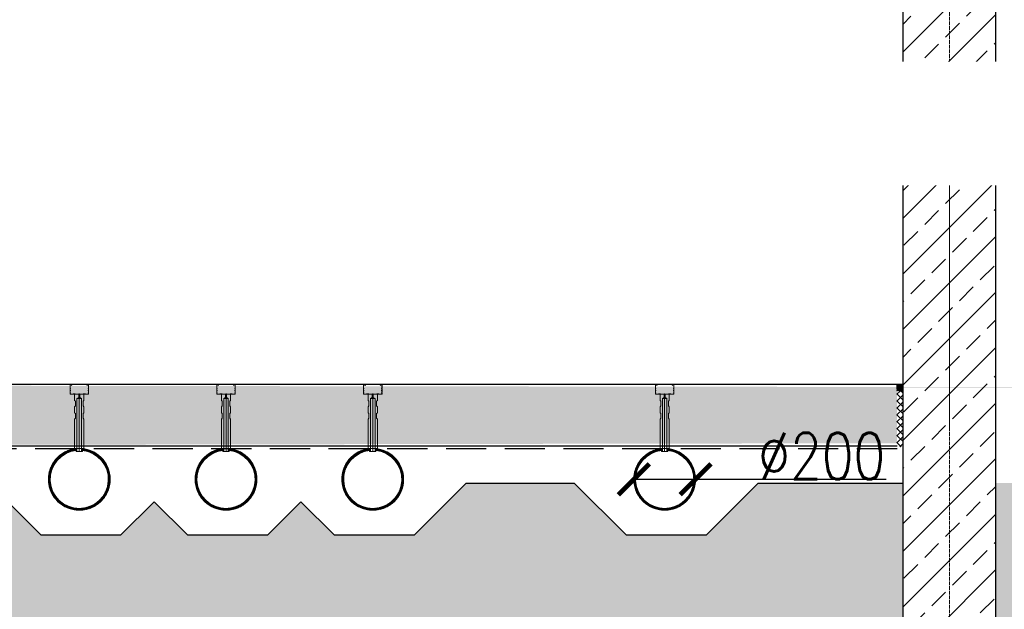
# Model space of a CAD drawing. Header units: millimetres. Extents: x -374129 to 1163271, y -112652 to 695637.
# Tile 183 of 256: x 15890 to 19078, y 30744 to 32652. Entities that reach past the tile are written whole.
import ezdxf
from ezdxf import colors
from ezdxf.entities.mleader import LeaderData, LeaderLine
from ezdxf.math import Vec2, Vec3

# ---------------------------------------------------------------- set-up
doc = ezdxf.new("R2010")
doc.units = ezdxf.units.MM
doc.header["$PDMODE"] = 4
doc.linetypes.add('ACAD_ISO04W100', pattern=[30, 24, -3, 0, -3])
doc.linetypes.add('rcad - -', pattern=[9.5, 6.5, -3])
for name, color, linetype, lineweight in [('A_DYSZA', 252, 'Continuous', 15), ('A_Hatch_konstrukcja', 252, 'Continuous', 5), ('A_profile ocynk', 252, 'Continuous', 9), ('KRT_kresk', 252, 'Continuous', 5), ('KRT_osie', 55, 'ACAD_ISO04W100', 18), ('Widoczne (ISO)', 252, 'Continuous', 15)]:
    doc.layers.add(name, color=color, linetype=linetype, lineweight=lineweight)
for name, color, linetype in [('KRT_kanaly', 1, 'Continuous'), ('KRT_kreskowanie', 252, 'Continuous'), ('KRT_opisy', 146, 'Continuous'), ('KRT_sciany', 2, 'Continuous'), ('KRT_wymiary', 4, 'Continuous')]:
    doc.layers.add(name, color=color, linetype=linetype)
doc.styles.add('WYMIAR', font='romans.shx', dxfattribs={"width": 0.8})
doc.linetypes.add('podbeton', pattern='A,0.3,-0.1,[131,ltypeshp.shx,S=0.1,R=0,X=-0.1,Y=0],-0.1,0.3', length=0.8)
doc.dimstyles.new('KRT_1-100', dxfattribs={"dimscale": 100, "dimtxt": 2, "dimasz": 1, "dimexe": 0.5, "dimexo": 0, "dimgap": 0.5, "dimtad": 1, "dimdec": 1, "dimrnd": 0.1, "dimzin": 9, "dimdsep": 46, "dimtxsty": 'WYMIAR', "dimblk": 'ARCHTICK', "dimcen": 0.09, "dimdle": 0.5, "dimclrd": 1, "dimclre": 252, "dimclrt": 256, "dimadec": 0, "dimazin": 0, "dimtfac": 1, "dimtdec": 1, "dimtmove": 0, "dimatfit": 3, "dimfxl": 1, "dimtolj": 1, "dimtzin": 0, "dimarcsym": 0})

# ---------------------------------------------------------------- blocks, each defined once
blk = doc.blocks.new('dysza_203')
at = {"color": 0, "linetype": 'ByBlock', "lineweight": -2}
for points in [[(-15, -193), (-10, -193), (-10, -203), (-7.5, -203), (-7.5, -31), (-1.5, -28), (-1.5, -18), (-15, -18), (-15, -38), (-12.5, -40.5), (-12.5, -55.5), (-15, -58), (-15, -78), (-12.5, -80.5), (-12.5, -95.5), (-15, -98)], [(15, -193), (10, -193), (10, -203), (7.5, -203), (7.5, -31), (1.5, -28), (1.5, -18), (15, -18), (15, -38), (12.5, -40.5), (12.5, -55.5), (15, -58), (15, -78), (12.5, -80.5), (12.5, -95.5), (15, -98)]]:
    blk.add_lwpolyline(points, close=True, dxfattribs=at)
for points in [[(-7.5, -31), (7.5, -31)], [(-1.5, -18), (1.5, -18)], [(-1.5, -28), (1.5, -28)], [(0, -18), (0, -203)], [(-7.5, -203), (7.5, -203)], [(7.5, -203), (10, -203)]]:
    blk.add_lwpolyline(points, dxfattribs=at)
blk = doc.blocks.new('_ArchTick')
at = {"color": 0, "linetype": 'ByBlock', "const_width": 0.15}
blk.add_lwpolyline([(-0.5, -0.5), (0.5, 0.5)], dxfattribs=at)
blk = doc.blocks.new('*D1197')
at = {"layer": 'Defpoints', "color": 0}
for p in [(17878, 31164.5), (18078, 31164.5)]:
    blk.add_point(p, dxfattribs=at)
at = {"layer": 'KRT_wymiary', "color": 1, "lineweight": -2}
for p, q in [((17878, 31164.5), (17878, 31164.5)), ((17878, 31164.5), (18078, 31164.5)), ((18078, 31164.5), (18695.1, 31164.5))]:
    blk.add_line(p, q, dxfattribs=at)
at = {"layer": 'KRT_wymiary', "color": 1, "lineweight": -2, "xscale": 100, "yscale": 100, "zscale": 100}
blk.add_blockref('_ArchTick', (17878, 31164.5), dxfattribs=at)
at = {"layer": 'KRT_wymiary', "color": 1, "lineweight": -2, "xscale": 100, "yscale": 100, "zscale": 100, "rotation": 180}
blk.add_blockref('_ArchTick', (18078, 31164.5), dxfattribs=at)
at = {"layer": 'KRT_wymiary', "insert": (18486.6, 31239.5), "char_height": 150, "attachment_point": 5, "style": 'WYMIAR'}
blk.add_mtext('\\A1;%%c200', dxfattribs=at)

msp = doc.modelspace()

# ---------------------------------------------------------------- hatches: boundary and pattern name
at = {"layer": 'KRT_kreskowanie'}
h = msp.add_hatch(dxfattribs=at)
h.set_pattern_fill('ANSI33', color=256, scale=20, style=0)
h.set_pattern_definition([(45, (181429.93, -26045.67), (-89.80256, 89.80256), []), (45, (181519.74, -26045.67), (-89.80256, 89.80256), [63.5, -31.75])])
h.paths.add_polyline_path([(18750, 30461.19), (19050, 30461.19), (19050, 36711.19), (18965, 36711.19), (18830, 36711.19), (18830, 36471.19), (18750, 36471.19)])
h = msp.add_hatch(dxfattribs=at)
h.set_pattern_fill('DOTS2', color=256, scale=10, style=0)
h.paths.add_polyline_path([(5640.49, 31126.97), (6132.64, 31126.97), (6132.64, 31351.97), (5640.49, 31351.97)], flags=9)
h.paths.add_polyline_path([(11940.49, 31126.97), (12432.64, 31126.97), (12432.64, 31351.97), (11940.49, 31351.97)], flags=9)
h.paths.add_polyline_path([(18240.49, 31126.97), (18732.64, 31126.97), (18732.64, 31351.97), (18240.49, 31351.97)], flags=9)
h.paths.add_polyline_path([(24880.49, 31126.97), (25372.64, 31126.97), (25372.64, 31351.97), (24880.49, 31351.97)], flags=9)
h.paths.add_polyline_path([(31180.49, 31126.97), (31672.64, 31126.97), (31672.64, 31351.97), (31180.49, 31351.97)], flags=9)
h.paths.add_polyline_path([(37480.49, 31126.97), (37972.64, 31126.97), (37972.64, 31351.97), (37480.49, 31351.97)], flags=9)
h.paths.add_polyline_path([(44120.49, 31126.97), (44612.64, 31126.97), (44612.64, 31351.97), (44120.49, 31351.97)], flags=9)
h.paths.add_polyline_path([(50420.49, 31126.97), (50912.64, 31126.97), (50912.64, 31351.97), (50420.49, 31351.97)], flags=9)
h.paths.add_polyline_path([(56720.49, 31126.97), (57212.64, 31126.97), (57212.64, 31351.97), (56720.49, 31351.97)], flags=9)
h.paths.add_polyline_path([(63360.49, 31126.97), (63852.64, 31126.97), (63852.64, 31351.97), (63360.49, 31351.97)], flags=9)

# ---------------------------------------------------------------- linework, layer by layer
at = {"layer": 'KRT_osie', "ltscale": 0.5}
msp.add_line((18900, 37613.84), (18900, 29871.18), dxfattribs=at)
msp.add_line((18900, 37613.84), (18900, 29871.18), dxfattribs=at)
at = {"layer": 'KRT_sciany'}
for points in [[(19050, 30461.19), (19050, 36711.19)], [(18750, 30461.19), (18750, 36471.19)]]:
    msp.add_lwpolyline(points, dxfattribs=at)

# ---------------------------------------------------------------- next in the draw order: leaders
at = {"layer": 'KRT_opisy', "color": 1}
ml = msp.add_multileader_mtext('Standard', dxfattribs=at)
ml.set_content('\\C54;PIANKA DYLATACYJNA BRZEGOWA 1cm\\PUSZCZELNIENIE MASĄ TRWALEPLASTYCZNĄ ODPORNĄ NA AGRESJĘ CHEMICZNĄ NP.SIKAFLEX PRO 3', style='WYMIAR')
ml.set_leader_properties()
ml.build(insert=Vec2(0, 0))
ml.multileader.update_dxf_attribs({"text_left_attachment_type": 6, "text_right_attachment_type": 6, "dogleg_length": 36, "arrow_head_size": 200, "scale": 100})
ctx = ml.context
ctx.base_point, ctx.scale, ctx.char_height, ctx.arrow_head_size, ctx.landing_gap_size, ctx.plane_origin = Vec3(1022.91, 34569.79, -56.1), 100, 200, 200, 9, Vec3(36065.01, -50311.01, -56.1)
ctx.left_attachment, ctx.right_attachment = 6, 6
notes = []
notes.append((ctx, [(0, (1, 1, 0), (986.91, 34569.79, -56.1), (1, 0), 36, [(1, [(160, 31471.19, -56.1)], 0, [])])]))
ctx.mtext.insert, ctx.mtext.width, ctx.mtext.defined_height, ctx.mtext.flow_direction = Vec3(1031.91, 34809.79, -56.1), 4839.601, 350.11, 5
ctx.mtext.has_bg_fill, ctx.mtext.bg_color, ctx.mtext.bg_scale_factor, ctx.mtext.bg_transparency, ctx.mtext.use_window_bg_color = 1, -1027028792, 1.5, 0, 1
for ctx, leaders in notes:
    for number, flags, end, landing, length, lines in leaders:
        leader = LeaderData()
        leader.index, (leader.has_last_leader_line, leader.has_dogleg_vector, leader.attachment_direction) = number, flags
        leader.last_leader_point, leader.dogleg_vector, leader.dogleg_length = Vec3(end), Vec3(landing), length
        for number, points, colour, breaks in lines:
            line = LeaderLine()
            line.index, line.vertices, line.color, line.breaks = number, Vec3.list(points), colors.encode_raw_color(colour), breaks
            leader.lines.append(line)
        ctx.leaders.append(leader)

# ---------------------------------------------------------------- next in the draw order: leaders
ml = msp.add_multileader_mtext('Standard', dxfattribs=at)
ml.set_content('\\pxi-3,l3t3,39,44;\\C2;{\\fSymbol|b0|i0|c2|p18;·^I}\\C54;PŁYTA BETONOWA DYLATOWANA C30/37 W8,F150,XD2,XA2,XM1,XF1 ^Igr.20cm\\P    ZBROJONA WŁÓKNAMI POLIMEROWYMI ZBROJONA WŁÓKNAMI POLIMEROWYMI ZBROJONA WŁÓKNAMI POLIMEROWYMI ISTRICE iBETON 39x0.78 W ILOŚCI 3,0kg/m3, \\P{\\fSymbol|b0|i0|c2|p18;·^I}IZOLACJA PRZECIWWILGOCIOWA 2xFOLIA PE \\P    UKŁADANA SZCZELNIE NA ZAKŁAD^I^Igr.2x0.3mm                                                         \\P{\\fSymbol|b0|i0|c2|p18;·^I}PODBETON  C8/10 ^I^Igr.10cm                         \\P{\\fSymbol|b0|i0|c2|p18;·^I}ZAGĘSZCZONY GRUNT NASYPOWY Is>0,98^I^Igr.30cm\\P{\\fSymbol|b0|i0|c2|p18;·^I}ZAGĘSZCZONY GRUNT NASYPOWY Is>=0,97', style='WYMIAR')
ml.set_leader_properties()
ml.build(insert=Vec2(0, 0))
ml.multileader.update_dxf_attribs({"text_left_attachment_type": 6, "text_right_attachment_type": 6, "dogleg_length": 36, "arrow_head_size": 200, "scale": 100})
ctx = ml.context
ctx.base_point, ctx.scale, ctx.char_height, ctx.arrow_head_size, ctx.landing_gap_size, ctx.plane_origin = Vec3(1715.18, 28529.79, -56.1), 100, 200, 200, 9, Vec3(-35836.94, -69206.17, -56.1)
ctx.left_attachment, ctx.right_attachment = 6, 6
notes = []
notes.append((ctx, [(0, (1, 1, 0), (1679.18, 28529.79, -56.1), (1, 0), 36, [(1, [(1159.18, 31458.59, -56.1)], 0, [])])]))
ctx.mtext.insert, ctx.mtext.width, ctx.mtext.defined_height, ctx.mtext.flow_direction = Vec3(1724.18, 28777.41, -56.1), 11614.4681, 280.09, 5
ctx.mtext.has_bg_fill, ctx.mtext.bg_color, ctx.mtext.bg_scale_factor, ctx.mtext.bg_transparency, ctx.mtext.use_window_bg_color = 1, -1027028792, 1.5, 0, 1
for ctx, leaders in notes:
    for number, flags, end, landing, length, lines in leaders:
        leader = LeaderData()
        leader.index, (leader.has_last_leader_line, leader.has_dogleg_vector, leader.attachment_direction) = number, flags
        leader.last_leader_point, leader.dogleg_vector, leader.dogleg_length = Vec3(end), Vec3(landing), length
        for number, points, colour, breaks in lines:
            line = LeaderLine()
            line.index, line.vertices, line.color, line.breaks = number, Vec3.list(points), colors.encode_raw_color(colour), breaks
            leader.lines.append(line)
        ctx.leaders.append(leader)

# ---------------------------------------------------------------- next in the draw order: linework, layer by layer
at = {"layer": 'KRT_kanaly', "linetype": 'podbeton', "ltscale": 200}
msp.add_lwpolyline([(16325.49, 31091.97), (16432.99, 30984.47), (16692.99, 30984.47), (16800.49, 31091.97)], dxfattribs=at)

# ---------------------------------------------------------------- next in the draw order: leaders
at = {"layer": 'KRT_opisy', "color": 1}
ml = msp.add_multileader_mtext('Standard', dxfattribs=at)
ml.set_content('\\C54;KANAŁY NAPOWIETRZAJĄCE WEDŁUG PROJEKTU TECHNOLOGICZNEGO', style='WYMIAR')
ml.set_leader_properties()
ml.build(insert=Vec2(0, 0))
ml.multileader.update_dxf_attribs({"text_left_attachment_type": 6, "text_right_attachment_type": 6, "dogleg_length": 36, "arrow_head_size": 200, "scale": 100})
ctx = ml.context
ctx.base_point, ctx.scale, ctx.char_height, ctx.arrow_head_size, ctx.landing_gap_size, ctx.plane_origin = Vec3(958.77, 32175.83, -56.1), 100, 200, 200, 9, Vec3(36846.14, -51485.36, -56.1)
ctx.left_attachment, ctx.right_attachment = 6, 6
notes = []
notes.append((ctx, [(0, (1, 1, 0), (922.77, 32175.83, -56.1), (1, 0), 36, [(1, [(922.99, 31164.47, -56.1)], 0, [])])]))
ctx.mtext.insert, ctx.mtext.width, ctx.mtext.defined_height, ctx.mtext.flow_direction = Vec3(967.77, 32415.83, -56.1), 6873.6004, 350.11, 5
ctx.mtext.has_bg_fill, ctx.mtext.bg_color, ctx.mtext.bg_scale_factor, ctx.mtext.bg_transparency, ctx.mtext.use_window_bg_color = 1, -1027028792, 1.5, 0, 1
for ctx, leaders in notes:
    for number, flags, end, landing, length, lines in leaders:
        leader = LeaderData()
        leader.index, (leader.has_last_leader_line, leader.has_dogleg_vector, leader.attachment_direction) = number, flags
        leader.last_leader_point, leader.dogleg_vector, leader.dogleg_length = Vec3(end), Vec3(landing), length
        for number, points, colour, breaks in lines:
            line = LeaderLine()
            line.index, line.vertices, line.color, line.breaks = number, Vec3.list(points), colors.encode_raw_color(colour), breaks
            leader.lines.append(line)
        ctx.leaders.append(leader)

# ---------------------------------------------------------------- next in the draw order: hatches: boundary and pattern name
at = {"layer": 'KRT_kresk', "lineweight": 5}
h = msp.add_hatch(dxfattribs=at)
h.set_pattern_fill('DASH', color=256, scale=10, angle=45)
h.set_pattern_definition([(45, (21753.753, 31471.193), (4e-15, 44.90128), [31.75, -31.75])])
h.paths.add_polyline_path([(18729.99, 31281.19), (12770, 31271.19), (12770, 31451.19), (12770, 31471.19), (20229.99, 31461.19), (18729.99, 31461.19)])
h = msp.add_hatch(dxfattribs=at)
h.set_pattern_fill('ANSI37', color=256, scale=0.5)
h.set_pattern_definition([(45, (-415352.6885, -167449.6836), (-1.122532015, 1.122532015), []), (135, (-415352.6885, -167449.6836), (-1.122532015, -1.122532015), [])])
h.paths.add_polyline_path([(18730, 31451.19), (18750, 31451.19), (18750, 31471.19), (18730, 31471.19)])
h = msp.add_hatch(dxfattribs=at)
h.set_pattern_fill('ANSI37', color=256, scale=5)
h.set_pattern_definition([(45, (-415352.688, -167449.684), (-11.22532015, 11.22532015), []), (135, (-415352.688, -167449.684), (-11.22532015, -11.22532015), [])])
h.paths.add_polyline_path([(18730, 31270.04), (18750, 31270.04), (18750, 31451.19), (18730, 31451.19)])
at = {"layer": 'KRT_kreskowanie'}
h = msp.add_hatch(dxfattribs=at)
h.set_pattern_fill('DOTS2', color=256, scale=10, style=0)
h.set_pattern_definition([(0, (-51409.84, 5.08), (0, 254), [0, -254]), (0, (-51328.56, 10.16), (0, 254), [0, -254]), (0, (-51374.28, 66.04), (0, 254), [0, -254]), (0, (-51318.4, 106.68), (0, 254), [0, -254]), (0, (-51384.44, 121.92), (0, 254), [0, -254]), (0, (-51364.12, 182.88), (0, 254), [0, -254]), (0, (-51399.68, 228.6), (0, 254), [0, -254]), (0, (-51318.4, 223.52), (0, 254), [0, -254]), (0, (-51257.44, 233.68), (0, 254), [0, -254]), (0, (-51226.96, 172.72), (0, 254), [0, -254]), (0, (-51176.16, 167.64), (0, 254), [0, -254]), (0, (-51176.16, 76.2), (0, 254), [0, -254]), (0, (-51221.88, 45.72), (0, 254), [0, -254]), (0, (-51293, 60.96), (0, 254), [0, -254]), (0, (-51247.28, 106.68), (0, 254), [0, -254]), (0, (-51293, 152.4), (0, 254), [0, -254]), (0, (-51186.32, 10.16), (0, 254), [0, -254])])
h.paths.add_polyline_path([(9490.16, 31152.3), (9420.82, 31152.3), (9252.99, 30984.47), (8992.99, 30984.47), (8885.49, 31091.97), (8777.99, 30984.47), (8517.99, 30984.47), (8410.49, 31091.97), (8302.99, 30984.47), (8042.99, 30984.47), (7875.16, 31152.3), (7525.82, 31152.3), (7357.99, 30984.47), (7097.99, 30984.47), (6930.16, 31152.3), (6450, 31152.3), (6450, 30684.47), (12450, 30684.47), (12450, 31152.3), (11980.82, 31152.3), (11812.99, 30984.47), (11552.99, 30984.47), (11385.16, 31152.3), (11035.82, 31152.3), (10867.99, 30984.47), (10607.99, 30984.47), (10500.49, 31091.97), (10392.99, 30984.47), (10132.99, 30984.47), (10025.49, 31091.97), (9917.99, 30984.47), (9657.99, 30984.47)])
h.paths.add_polyline_path([(11940.49, 31126.97), (12432.64, 31126.97), (12432.64, 31351.97), (11940.49, 31351.97)], flags=9)
h.paths.add_polyline_path([(15790.16, 31152.3), (15720.82, 31152.3), (15552.99, 30984.47), (15292.99, 30984.47), (15185.49, 31091.97), (15077.99, 30984.47), (14817.99, 30984.47), (14710.49, 31091.97), (14602.99, 30984.47), (14342.99, 30984.47), (14175.16, 31152.3), (13825.82, 31152.3), (13657.99, 30984.47), (13397.99, 30984.47), (13230.16, 31152.3), (12750, 31152.3), (12750, 30684.47), (18750, 30684.47), (18750, 31152.3), (18280.82, 31152.3), (18112.99, 30984.47), (17852.99, 30984.47), (17685.16, 31152.3), (17335.82, 31152.3), (17167.99, 30984.47), (16907.99, 30984.47), (16800.49, 31091.97), (16692.99, 30984.47), (16432.99, 30984.47), (16325.49, 31091.97), (16217.99, 30984.47), (15957.99, 30984.47)])
h.paths.add_polyline_path([(18240.49, 31126.97), (18732.64, 31126.97), (18732.64, 31351.97), (18240.49, 31351.97)], flags=9)
h = msp.add_hatch(dxfattribs=at)
h.set_pattern_fill('DOTS2', color=256, scale=10, style=0)
h.set_pattern_definition([(0, (-45109.84, 5.08), (0, 254), [0, -254]), (0, (-45028.56, 10.16), (0, 254), [0, -254]), (0, (-45074.28, 66.04), (0, 254), [0, -254]), (0, (-45018.4, 106.68), (0, 254), [0, -254]), (0, (-45084.44, 121.92), (0, 254), [0, -254]), (0, (-45064.12, 182.88), (0, 254), [0, -254]), (0, (-45099.68, 228.6), (0, 254), [0, -254]), (0, (-45018.4, 223.52), (0, 254), [0, -254]), (0, (-44957.44, 233.68), (0, 254), [0, -254]), (0, (-44926.96, 172.72), (0, 254), [0, -254]), (0, (-44876.16, 167.64), (0, 254), [0, -254]), (0, (-44876.16, 76.2), (0, 254), [0, -254]), (0, (-44921.88, 45.72), (0, 254), [0, -254]), (0, (-44993, 60.96), (0, 254), [0, -254]), (0, (-44947.28, 106.68), (0, 254), [0, -254]), (0, (-44993, 152.4), (0, 254), [0, -254]), (0, (-44886.32, 10.16), (0, 254), [0, -254])])
h.paths.add_polyline_path([(15790.16, 31152.3), (15720.82, 31152.3), (15552.99, 30984.47), (15292.99, 30984.47), (15185.49, 31091.97), (15077.99, 30984.47), (14817.99, 30984.47), (14710.49, 31091.97), (14602.99, 30984.47), (14342.99, 30984.47), (14175.16, 31152.3), (13825.82, 31152.3), (13657.99, 30984.47), (13397.99, 30984.47), (13230.16, 31152.3), (12750, 31152.3), (12750, 30684.47), (18750, 30684.47), (18750, 31152.3), (18280.82, 31152.3), (18112.99, 30984.47), (17852.99, 30984.47), (17685.16, 31152.3), (17335.82, 31152.3), (17167.99, 30984.47), (16907.99, 30984.47), (16800.49, 31091.97), (16692.99, 30984.47), (16432.99, 30984.47), (16325.49, 31091.97), (16217.99, 30984.47), (15957.99, 30984.47)])
h.paths.add_polyline_path([(18240.49, 31126.97), (18732.64, 31126.97), (18732.64, 31351.97), (18240.49, 31351.97)], flags=9)
h.paths.add_polyline_path([(22090.16, 31152.3), (22020.82, 31152.3), (21852.99, 30984.47), (21592.99, 30984.47), (21485.49, 31091.97), (21377.99, 30984.47), (21117.99, 30984.47), (21010.49, 31091.97), (20902.99, 30984.47), (20642.99, 30984.47), (20475.16, 31152.3), (20125.82, 31152.3), (19957.99, 30984.47), (19697.99, 30984.47), (19530.16, 31152.3), (19050, 31152.3), (19050, 30684.47), (25050, 30684.47), (25050, 31152.3), (24580.82, 31152.3), (24412.99, 30984.47), (24152.99, 30984.47), (23985.16, 31152.3), (23635.82, 31152.3), (23467.99, 30984.47), (23207.99, 30984.47), (23100.49, 31091.97), (22992.99, 30984.47), (22732.99, 30984.47), (22625.49, 31091.97), (22517.99, 30984.47), (22257.99, 30984.47)])
h.paths.add_polyline_path([(24540.49, 31126.97), (25032.64, 31126.97), (25032.64, 31351.97), (24540.49, 31351.97)], flags=9)
at = {"layer": 'Widoczne (ISO)', "transparency": 33554687}
h = msp.add_hatch(dxfattribs=at)
h.set_pattern_fill('ANSI31', color=256, scale=10)
h.set_pattern_definition([(45, (16166.854, 31210.5676), (-0.8838835, 0.8838835), [])])
h.paths.add_polyline_path([(16177.09, 31164.47, -1), (15988.89, 31164.47, -0.3833879), (16073, 31258.04), (16073, 31263.97, 0.3851934), (15982.99, 31164.47, 1), (16182.99, 31164.47, 0.385192), (16092.99, 31263.97), (16092.99, 31258.04, -0.3833692)])
h = msp.add_hatch(dxfattribs=at)
h.set_pattern_fill('ANSI31', color=256, scale=10)
h.set_pattern_definition([(45, (16641.854, 31210.5676), (-0.8838835, 0.8838835), [])])
h.paths.add_polyline_path([(16652.09, 31164.47, -1), (16463.89, 31164.47, -0.3833879), (16548, 31258.04), (16548, 31263.97, 0.3851934), (16457.99, 31164.47, 1), (16657.99, 31164.47, 0.385192), (16567.99, 31263.97), (16567.99, 31258.04, -0.3833692)])
h = msp.add_hatch(dxfattribs=at)
h.set_pattern_fill('ANSI31', color=256, scale=10)
h.set_pattern_definition([(45, (17116.854, 31210.5676), (-0.8838835, 0.8838835), [])])
h.paths.add_polyline_path([(17127.09, 31164.47, -1), (16938.89, 31164.47, -0.3833879), (17023, 31258.04), (17023, 31263.97, 0.3851934), (16932.99, 31164.47, 1), (17132.99, 31164.47, 0.385192), (17042.99, 31263.97), (17042.99, 31258.04, -0.3833692)])
h = msp.add_hatch(dxfattribs=at)
h.set_pattern_fill('ANSI31', color=256, scale=10)
h.set_pattern_definition([(45, (18061.854, 31210.5676), (-0.8838835, 0.8838835), [])])
h.paths.add_polyline_path([(18072.09, 31164.47, -1), (17883.89, 31164.47, -0.3833879), (17968, 31258.04), (17968, 31263.97, 0.3851934), (17877.99, 31164.47, 1), (18077.99, 31164.47, 0.385192), (17987.99, 31263.97), (17987.99, 31258.04, -0.3833692)])

# ---------------------------------------------------------------- next in the draw order: linework, layer by layer
at = {"color": 2}
for p, q in [((18750, 31471.19, -18.47), (12770, 31471.19)), ((18730.2, 31271.19, 43), (12770, 31271.19))]:
    msp.add_line(p, q, dxfattribs=at)
at = {"layer": 'A_DYSZA', "transparency": 33554687}
for centre, radius, start, end in [((16082.99, 31164.47), 100, 95.73457, 84.26515), ((16082.99, 31164.47), 94.1, 96.09512, 83.90114), ((16557.99, 31164.47), 100, 95.73457, 84.26515), ((16557.99, 31164.47), 94.1, 96.09512, 83.90114), ((17032.99, 31164.47), 100, 95.73457, 84.26515), ((17032.99, 31164.47), 94.1, 96.09512, 83.90114), ((17977.99, 31164.47), 100, 95.73457, 84.26515), ((17977.99, 31164.47), 94.1, 96.09512, 83.90114)]:
    msp.add_arc(centre, radius, start, end, dxfattribs=at)
at = {"layer": 'A_Hatch_konstrukcja'}
for centre in [(16082.99, 31164.47), (16557.99, 31164.47), (17032.99, 31164.47), (17977.99, 31164.47)]:
    msp.add_circle(centre, 100, dxfattribs=at)
at = {"layer": 'A_profile ocynk'}
for points in [[(16107.28, 31467.75), (16109.93, 31470.41, -0.6681786), (16112.49, 31469.35), (16112.49, 31459.79, -0.1989124), (16112.35, 31459.43), (16111.64, 31458.73, 0.4142136), (16111.64, 31458.02), (16112.35, 31457.31, -0.1989124), (16112.49, 31456.96), (16112.49, 31452.79, -0.1989124), (16112.35, 31452.43), (16111.64, 31451.73, 0.4142136), (16111.64, 31451.02), (16112.35, 31450.31, -0.1989124), (16112.49, 31449.96), (16112.49, 31445.79, -0.1989124), (16112.35, 31445.43), (16111.64, 31444.73, 0.4142136), (16111.64, 31444.02), (16112.35, 31443.31, -0.1989124), (16112.49, 31442.96), (16112.49, 31440.47, -0.4142136), (16111.99, 31439.97), (16103.21, 31439.97, -0.1989124), (16102.85, 31440.12), (16102.15, 31440.83, 0.1989124), (16101.79, 31440.97), (16096.99, 31440.97, 0.1989124), (16096.64, 31440.83), (16095.93, 31440.12, -0.1989124), (16095.58, 31439.97), (16084.41, 31439.97, -0.1989124), (16084.05, 31440.12), (16083.35, 31440.83, 0.4142136), (16082.64, 31440.83), (16081.93, 31440.12, -0.1989124), (16081.58, 31439.97), (16070.41, 31439.97, -0.1989124), (16070.05, 31440.12), (16069.35, 31440.83, 0.1989124), (16068.99, 31440.97), (16064.19, 31440.97, 0.1989124), (16063.84, 31440.83), (16063.13, 31440.12, -0.1989124), (16062.78, 31439.97), (16053.99, 31439.97, -0.4142136), (16053.49, 31440.47), (16053.49, 31442.96, -0.1989124), (16053.64, 31443.31), (16054.35, 31444.02, 0.4142136), (16054.35, 31444.73), (16053.64, 31445.43, -0.1989124), (16053.49, 31445.79), (16053.49, 31449.96, -0.1989124), (16053.64, 31450.31), (16054.35, 31451.02, 0.4142136), (16054.35, 31451.73), (16053.64, 31452.43, -0.1989124), (16053.49, 31452.79), (16053.49, 31456.96, -0.1989124), (16053.64, 31457.31), (16054.35, 31458.02, 0.4142136), (16054.35, 31458.73), (16053.64, 31459.43, -0.1989124), (16053.49, 31459.79), (16053.49, 31469.35, -0.6681786), (16056.05, 31470.41), (16058.71, 31467.75), (16059.06, 31468.11), (16056.41, 31470.76, 0.6681786), (16052.99, 31469.35), (16052.99, 31459.58, 0.1989124), (16053.14, 31459.23), (16053.64, 31458.73, -0.4142136), (16053.64, 31458.02), (16053.14, 31457.52, 0.1989124), (16052.99, 31457.17), (16052.99, 31452.58, 0.1989124), (16053.14, 31452.23), (16053.64, 31451.73, -0.4142136), (16053.64, 31451.02), (16053.14, 31450.52, 0.1989124), (16052.99, 31450.17), (16052.99, 31445.58, 0.1989124), (16053.14, 31445.23), (16053.64, 31444.73, -0.4142136), (16053.64, 31444.02), (16053.14, 31443.52, 0.1989124), (16052.99, 31443.17), (16052.99, 31439.97, 0.4142136), (16053.49, 31439.47), (16062.99, 31439.47, 0.1989124), (16063.34, 31439.62), (16064.05, 31440.33, -0.1989124), (16064.4, 31440.47), (16068.79, 31440.47, -0.1989124), (16069.14, 31440.33), (16069.85, 31439.62, 0.1989124), (16070.2, 31439.47), (16081.79, 31439.47, 0.1989124), (16082.14, 31439.62), (16082.64, 31440.12, -0.4142136), (16083.35, 31440.12), (16083.85, 31439.62, 0.1989124), (16084.2, 31439.47), (16095.79, 31439.47, 0.1989124), (16096.14, 31439.62), (16096.85, 31440.33, -0.1989124), (16097.2, 31440.47), (16101.59, 31440.47, -0.1989124), (16101.94, 31440.33), (16102.65, 31439.62, 0.1989124), (16103, 31439.47), (16112.49, 31439.47, 0.4142136), (16112.99, 31439.97), (16112.99, 31443.17, 0.1989124), (16112.85, 31443.52), (16112.35, 31444.02, -0.4142136), (16112.35, 31444.73), (16112.85, 31445.23, 0.1989124), (16112.99, 31445.58), (16112.99, 31450.17, 0.1989124), (16112.85, 31450.52), (16112.35, 31451.02, -0.4142136), (16112.35, 31451.73), (16112.85, 31452.23, 0.1989124), (16112.99, 31452.58), (16112.99, 31457.17, 0.1989124), (16112.85, 31457.52), (16112.35, 31458.02, -0.4142136), (16112.35, 31458.73), (16112.85, 31459.23, 0.1989124), (16112.99, 31459.58), (16112.99, 31469.35, 0.6681786), (16109.58, 31470.76), (16106.93, 31468.11)], [(16582.28, 31467.75), (16584.93, 31470.41, -0.6681786), (16587.49, 31469.35), (16587.49, 31459.79, -0.1989124), (16587.35, 31459.43), (16586.64, 31458.73, 0.4142136), (16586.64, 31458.02), (16587.35, 31457.31, -0.1989124), (16587.49, 31456.96), (16587.49, 31452.79, -0.1989124), (16587.35, 31452.43), (16586.64, 31451.73, 0.4142136), (16586.64, 31451.02), (16587.35, 31450.31, -0.1989124), (16587.49, 31449.96), (16587.49, 31445.79, -0.1989124), (16587.35, 31445.43), (16586.64, 31444.73, 0.4142136), (16586.64, 31444.02), (16587.35, 31443.31, -0.1989124), (16587.49, 31442.96), (16587.49, 31440.47, -0.4142136), (16586.99, 31439.97), (16578.21, 31439.97, -0.1989124), (16577.85, 31440.12), (16577.15, 31440.83, 0.1989124), (16576.79, 31440.97), (16571.99, 31440.97, 0.1989124), (16571.64, 31440.83), (16570.93, 31440.12, -0.1989124), (16570.58, 31439.97), (16559.41, 31439.97, -0.1989124), (16559.05, 31440.12), (16558.35, 31440.83, 0.4142136), (16557.64, 31440.83), (16556.93, 31440.12, -0.1989124), (16556.58, 31439.97), (16545.41, 31439.97, -0.1989124), (16545.05, 31440.12), (16544.35, 31440.83, 0.1989124), (16543.99, 31440.97), (16539.19, 31440.97, 0.1989124), (16538.84, 31440.83), (16538.13, 31440.12, -0.1989124), (16537.78, 31439.97), (16528.99, 31439.97, -0.4142136), (16528.49, 31440.47), (16528.49, 31442.96, -0.1989124), (16528.64, 31443.31), (16529.35, 31444.02, 0.4142136), (16529.35, 31444.73), (16528.64, 31445.43, -0.1989124), (16528.49, 31445.79), (16528.49, 31449.96, -0.1989124), (16528.64, 31450.31), (16529.35, 31451.02, 0.4142136), (16529.35, 31451.73), (16528.64, 31452.43, -0.1989124), (16528.49, 31452.79), (16528.49, 31456.96, -0.1989124), (16528.64, 31457.31), (16529.35, 31458.02, 0.4142136), (16529.35, 31458.73), (16528.64, 31459.43, -0.1989124), (16528.49, 31459.79), (16528.49, 31469.35, -0.6681786), (16531.05, 31470.41), (16533.71, 31467.75), (16534.06, 31468.11), (16531.41, 31470.76, 0.6681786), (16527.99, 31469.35), (16527.99, 31459.58, 0.1989124), (16528.14, 31459.23), (16528.64, 31458.73, -0.4142136), (16528.64, 31458.02), (16528.14, 31457.52, 0.1989124), (16527.99, 31457.17), (16527.99, 31452.58, 0.1989124), (16528.14, 31452.23), (16528.64, 31451.73, -0.4142136), (16528.64, 31451.02), (16528.14, 31450.52, 0.1989124), (16527.99, 31450.17), (16527.99, 31445.58, 0.1989124), (16528.14, 31445.23), (16528.64, 31444.73, -0.4142136), (16528.64, 31444.02), (16528.14, 31443.52, 0.1989124), (16527.99, 31443.17), (16527.99, 31439.97, 0.4142136), (16528.49, 31439.47), (16537.99, 31439.47, 0.1989124), (16538.34, 31439.62), (16539.05, 31440.33, -0.1989124), (16539.4, 31440.47), (16543.79, 31440.47, -0.1989124), (16544.14, 31440.33), (16544.85, 31439.62, 0.1989124), (16545.2, 31439.47), (16556.79, 31439.47, 0.1989124), (16557.14, 31439.62), (16557.64, 31440.12, -0.4142136), (16558.35, 31440.12), (16558.85, 31439.62, 0.1989124), (16559.2, 31439.47), (16570.79, 31439.47, 0.1989124), (16571.14, 31439.62), (16571.85, 31440.33, -0.1989124), (16572.2, 31440.47), (16576.59, 31440.47, -0.1989124), (16576.94, 31440.33), (16577.65, 31439.62, 0.1989124), (16578, 31439.47), (16587.49, 31439.47, 0.4142136), (16587.99, 31439.97), (16587.99, 31443.17, 0.1989124), (16587.85, 31443.52), (16587.35, 31444.02, -0.4142136), (16587.35, 31444.73), (16587.85, 31445.23, 0.1989124), (16587.99, 31445.58), (16587.99, 31450.17, 0.1989124), (16587.85, 31450.52), (16587.35, 31451.02, -0.4142136), (16587.35, 31451.73), (16587.85, 31452.23, 0.1989124), (16587.99, 31452.58), (16587.99, 31457.17, 0.1989124), (16587.85, 31457.52), (16587.35, 31458.02, -0.4142136), (16587.35, 31458.73), (16587.85, 31459.23, 0.1989124), (16587.99, 31459.58), (16587.99, 31469.35, 0.6681786), (16584.58, 31470.76), (16581.93, 31468.11)], [(17057.28, 31467.75), (17059.93, 31470.41, -0.6681786), (17062.49, 31469.35), (17062.49, 31459.79, -0.1989124), (17062.35, 31459.43), (17061.64, 31458.73, 0.4142136), (17061.64, 31458.02), (17062.35, 31457.31, -0.1989124), (17062.49, 31456.96), (17062.49, 31452.79, -0.1989124), (17062.35, 31452.43), (17061.64, 31451.73, 0.4142136), (17061.64, 31451.02), (17062.35, 31450.31, -0.1989124), (17062.49, 31449.96), (17062.49, 31445.79, -0.1989124), (17062.35, 31445.43), (17061.64, 31444.73, 0.4142136), (17061.64, 31444.02), (17062.35, 31443.31, -0.1989124), (17062.49, 31442.96), (17062.49, 31440.47, -0.4142136), (17061.99, 31439.97), (17053.21, 31439.97, -0.1989124), (17052.85, 31440.12), (17052.15, 31440.83, 0.1989124), (17051.79, 31440.97), (17046.99, 31440.97, 0.1989124), (17046.64, 31440.83), (17045.93, 31440.12, -0.1989124), (17045.58, 31439.97), (17034.41, 31439.97, -0.1989124), (17034.05, 31440.12), (17033.35, 31440.83, 0.4142136), (17032.64, 31440.83), (17031.93, 31440.12, -0.1989124), (17031.58, 31439.97), (17020.41, 31439.97, -0.1989124), (17020.05, 31440.12), (17019.35, 31440.83, 0.1989124), (17018.99, 31440.97), (17014.19, 31440.97, 0.1989124), (17013.84, 31440.83), (17013.13, 31440.12, -0.1989124), (17012.78, 31439.97), (17003.99, 31439.97, -0.4142136), (17003.49, 31440.47), (17003.49, 31442.96, -0.1989124), (17003.64, 31443.31), (17004.35, 31444.02, 0.4142136), (17004.35, 31444.73), (17003.64, 31445.43, -0.1989124), (17003.49, 31445.79), (17003.49, 31449.96, -0.1989124), (17003.64, 31450.31), (17004.35, 31451.02, 0.4142136), (17004.35, 31451.73), (17003.64, 31452.43, -0.1989124), (17003.49, 31452.79), (17003.49, 31456.96, -0.1989124), (17003.64, 31457.31), (17004.35, 31458.02, 0.4142136), (17004.35, 31458.73), (17003.64, 31459.43, -0.1989124), (17003.49, 31459.79), (17003.49, 31469.35, -0.6681786), (17006.05, 31470.41), (17008.71, 31467.75), (17009.06, 31468.11), (17006.41, 31470.76, 0.6681786), (17002.99, 31469.35), (17002.99, 31459.58, 0.1989124), (17003.14, 31459.23), (17003.64, 31458.73, -0.4142136), (17003.64, 31458.02), (17003.14, 31457.52, 0.1989124), (17002.99, 31457.17), (17002.99, 31452.58, 0.1989124), (17003.14, 31452.23), (17003.64, 31451.73, -0.4142136), (17003.64, 31451.02), (17003.14, 31450.52, 0.1989124), (17002.99, 31450.17), (17002.99, 31445.58, 0.1989124), (17003.14, 31445.23), (17003.64, 31444.73, -0.4142136), (17003.64, 31444.02), (17003.14, 31443.52, 0.1989124), (17002.99, 31443.17), (17002.99, 31439.97, 0.4142136), (17003.49, 31439.47), (17012.99, 31439.47, 0.1989124), (17013.34, 31439.62), (17014.05, 31440.33, -0.1989124), (17014.4, 31440.47), (17018.79, 31440.47, -0.1989124), (17019.14, 31440.33), (17019.85, 31439.62, 0.1989124), (17020.2, 31439.47), (17031.79, 31439.47, 0.1989124), (17032.14, 31439.62), (17032.64, 31440.12, -0.4142136), (17033.35, 31440.12), (17033.85, 31439.62, 0.1989124), (17034.2, 31439.47), (17045.79, 31439.47, 0.1989124), (17046.14, 31439.62), (17046.85, 31440.33, -0.1989124), (17047.2, 31440.47), (17051.59, 31440.47, -0.1989124), (17051.94, 31440.33), (17052.65, 31439.62, 0.1989124), (17053, 31439.47), (17062.49, 31439.47, 0.4142136), (17062.99, 31439.97), (17062.99, 31443.17, 0.1989124), (17062.85, 31443.52), (17062.35, 31444.02, -0.4142136), (17062.35, 31444.73), (17062.85, 31445.23, 0.1989124), (17062.99, 31445.58), (17062.99, 31450.17, 0.1989124), (17062.85, 31450.52), (17062.35, 31451.02, -0.4142136), (17062.35, 31451.73), (17062.85, 31452.23, 0.1989124), (17062.99, 31452.58), (17062.99, 31457.17, 0.1989124), (17062.85, 31457.52), (17062.35, 31458.02, -0.4142136), (17062.35, 31458.73), (17062.85, 31459.23, 0.1989124), (17062.99, 31459.58), (17062.99, 31469.35, 0.6681786), (17059.58, 31470.76), (17056.93, 31468.11)], [(18002.28, 31467.75), (18004.93, 31470.41, -0.6681786), (18007.49, 31469.35), (18007.49, 31459.79, -0.1989124), (18007.35, 31459.43), (18006.64, 31458.73, 0.4142136), (18006.64, 31458.02), (18007.35, 31457.31, -0.1989124), (18007.49, 31456.96), (18007.49, 31452.79, -0.1989124), (18007.35, 31452.43), (18006.64, 31451.73, 0.4142136), (18006.64, 31451.02), (18007.35, 31450.31, -0.1989124), (18007.49, 31449.96), (18007.49, 31445.79, -0.1989124), (18007.35, 31445.43), (18006.64, 31444.73, 0.4142136), (18006.64, 31444.02), (18007.35, 31443.31, -0.1989124), (18007.49, 31442.96), (18007.49, 31440.47, -0.4142136), (18006.99, 31439.97), (17998.21, 31439.97, -0.1989124), (17997.85, 31440.12), (17997.15, 31440.83, 0.1989124), (17996.79, 31440.97), (17991.99, 31440.97, 0.1989124), (17991.64, 31440.83), (17990.93, 31440.12, -0.1989124), (17990.58, 31439.97), (17979.41, 31439.97, -0.1989124), (17979.05, 31440.12), (17978.35, 31440.83, 0.4142136), (17977.64, 31440.83), (17976.93, 31440.12, -0.1989124), (17976.58, 31439.97), (17965.41, 31439.97, -0.1989124), (17965.05, 31440.12), (17964.35, 31440.83, 0.1989124), (17963.99, 31440.97), (17959.19, 31440.97, 0.1989124), (17958.84, 31440.83), (17958.13, 31440.12, -0.1989124), (17957.78, 31439.97), (17948.99, 31439.97, -0.4142136), (17948.49, 31440.47), (17948.49, 31442.96, -0.1989124), (17948.64, 31443.31), (17949.35, 31444.02, 0.4142136), (17949.35, 31444.73), (17948.64, 31445.43, -0.1989124), (17948.49, 31445.79), (17948.49, 31449.96, -0.1989124), (17948.64, 31450.31), (17949.35, 31451.02, 0.4142136), (17949.35, 31451.73), (17948.64, 31452.43, -0.1989124), (17948.49, 31452.79), (17948.49, 31456.96, -0.1989124), (17948.64, 31457.31), (17949.35, 31458.02, 0.4142136), (17949.35, 31458.73), (17948.64, 31459.43, -0.1989124), (17948.49, 31459.79), (17948.49, 31469.35, -0.6681786), (17951.05, 31470.41), (17953.71, 31467.75), (17954.06, 31468.11), (17951.41, 31470.76, 0.6681786), (17947.99, 31469.35), (17947.99, 31459.58, 0.1989124), (17948.14, 31459.23), (17948.64, 31458.73, -0.4142136), (17948.64, 31458.02), (17948.14, 31457.52, 0.1989124), (17947.99, 31457.17), (17947.99, 31452.58, 0.1989124), (17948.14, 31452.23), (17948.64, 31451.73, -0.4142136), (17948.64, 31451.02), (17948.14, 31450.52, 0.1989124), (17947.99, 31450.17), (17947.99, 31445.58, 0.1989124), (17948.14, 31445.23), (17948.64, 31444.73, -0.4142136), (17948.64, 31444.02), (17948.14, 31443.52, 0.1989124), (17947.99, 31443.17), (17947.99, 31439.97, 0.4142136), (17948.49, 31439.47), (17957.99, 31439.47, 0.1989124), (17958.34, 31439.62), (17959.05, 31440.33, -0.1989124), (17959.4, 31440.47), (17963.79, 31440.47, -0.1989124), (17964.14, 31440.33), (17964.85, 31439.62, 0.1989124), (17965.2, 31439.47), (17976.79, 31439.47, 0.1989124), (17977.14, 31439.62), (17977.64, 31440.12, -0.4142136), (17978.35, 31440.12), (17978.85, 31439.62, 0.1989124), (17979.2, 31439.47), (17990.79, 31439.47, 0.1989124), (17991.14, 31439.62), (17991.85, 31440.33, -0.1989124), (17992.2, 31440.47), (17996.59, 31440.47, -0.1989124), (17996.94, 31440.33), (17997.65, 31439.62, 0.1989124), (17998, 31439.47), (18007.49, 31439.47, 0.4142136), (18007.99, 31439.97), (18007.99, 31443.17, 0.1989124), (18007.85, 31443.52), (18007.35, 31444.02, -0.4142136), (18007.35, 31444.73), (18007.85, 31445.23, 0.1989124), (18007.99, 31445.58), (18007.99, 31450.17, 0.1989124), (18007.85, 31450.52), (18007.35, 31451.02, -0.4142136), (18007.35, 31451.73), (18007.85, 31452.23, 0.1989124), (18007.99, 31452.58), (18007.99, 31457.17, 0.1989124), (18007.85, 31457.52), (18007.35, 31458.02, -0.4142136), (18007.35, 31458.73), (18007.85, 31459.23, 0.1989124), (18007.99, 31459.58), (18007.99, 31469.35, 0.6681786), (18004.58, 31470.76), (18001.93, 31468.11)]]:
    msp.add_lwpolyline(points, format="xyb", close=True, dxfattribs=at)
at = {"layer": 'KRT_kanaly', "color": 4, "linetype": 'rcad - -', "ltscale": 20}
msp.add_line((18730.2, 31262.99, 43), (12770, 31263.19), dxfattribs=at)
at = {"layer": 'KRT_kanaly', "linetype": 'podbeton', "ltscale": 200}
for p, q in [((17335.82, 31152.3, -8.01), (17685.16, 31152.3, -8.43)), ((18280.82, 31152.3, -9.16), (18750, 31152.3, -9.73))]:
    msp.add_line(p, q, dxfattribs=at)
for points in [[(15790.16, 31152.3), (15957.99, 30984.47), (16217.99, 30984.47), (16325.49, 31091.97)], [(16800.49, 31091.97), (16907.99, 30984.47), (17167.99, 30984.47), (17335.82, 31152.3)], [(17685.16, 31152.3), (17852.99, 30984.47), (18112.99, 30984.47), (18280.82, 31152.3)]]:
    msp.add_lwpolyline(points, dxfattribs=at)

# ---------------------------------------------------------------- next in the draw order: block references
at = {"layer": 'A_DYSZA'}
for p in [(16082.99, 31457.47), (16557.99, 31457.47), (17032.99, 31457.47), (17977.99, 31457.47)]:
    msp.add_blockref('dysza_203', p, dxfattribs=at)

# ---------------------------------------------------------------- next in the draw order: dimensions: what is measured, and where the dimension line sits
at = {"layer": 'KRT_wymiary'}
dim = msp.add_diameter_dim_2p(p1=(17877.99, 31164.47), p2=(18077.99, 31164.47), dimstyle='KRT_1-100', override={"dimtxt": 1.5, "dimgap": 0}, dxfattribs=at)
dim.commit()
dim.dimension.update_dxf_attribs({"geometry": '*D1197', "text_midpoint": (18486.56, 31164.47), "dimtype": 163})

doc.saveas('drawing.dxf')
